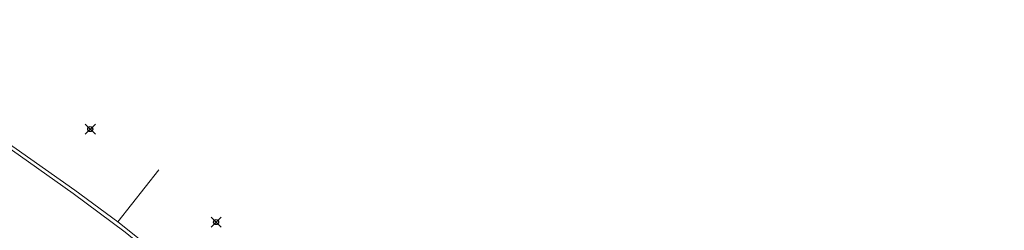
# Model space of a CAD drawing. Header units: metres. Extents: x 113132 to 113925, y 483082 to 483769.
# Tile 32 of 54: x 113524 to 113563, y 483562 to 483570. Entities that reach past the tile are written whole.
import ezdxf

# ---------------------------------------------------------------- set-up
doc = ezdxf.new("R2010")
doc.units = ezdxf.units.M
doc.header["$PDMODE"] = 35
doc.header["$PDSIZE"] = 0.2
doc.layers.add('$detailpunten', color=4, linetype='CONTINUOUS')
doc.layers.add('Defpoints2', color=11, linetype='CONTINUOUS', lineweight=18, plot=False)
for name, color, linetype, lineweight in [('KASF_kant_asfalt', 7, 'CONTINUOUS', 18), ('KKLI_kant_klinkers', 7, 'CONTINUOUS', 18), ('KOVM_kant_overig_materiaal', 6, 'CONTINUOUS', 18)]:
    doc.layers.add(name, color=color, linetype=linetype, lineweight=lineweight)

# ---------------------------------------------------------------- blocks, each defined once
blk = doc.blocks.new('mvpnt-flat-258')
at = {"layer": '$detailpunten', "linetype": 'Continuous'}
blk.add_point((0, 0), dxfattribs=at)
blk = doc.blocks.new('mvpnt-flat-259')
at = {"layer": '$detailpunten', "linetype": 'Continuous'}
blk.add_point((0, 0), dxfattribs=at)

msp = doc.modelspace()

# ---------------------------------------------------------------- linework, layer by layer
at = {"layer": 'KASF_kant_asfalt'}
msp.add_polyline3d([(113516.412, 483570.142, 0), (113521.277, 483566.868, 0), (113526.186, 483563.416, 0), (113528.245, 483561.886, 0), (113529.037, 483561.233, 0), (113530.67, 483559.918, 0), (113532.867, 483557.979, 0), (113539.173, 483552.348, 0), (113544.394, 483547.716, 0), (113554.063, 483539.07, 0), (113557.233, 483536.256, 0), (113559.248, 483534.468, 0), (113562.491, 483531.62, 0)], dxfattribs=at)
at = {"layer": 'KKLI_kant_klinkers', "linetype": 'Continuous'}
msp.add_polyline3d([(113527.949, 483562.287, 0), (113529.574, 483564.351, 0)], dxfattribs=at)
at = {"layer": 'KOVM_kant_overig_materiaal'}
msp.add_polyline3d([(113516.496, 483570.272, 0), (113517.224, 483569.781, 0), (113520.511, 483567.552, 0), (113521.604, 483566.809, 0), (113526.256, 483563.543, 0), (113527.949, 483562.287, 0), (113529.129, 483561.353, 0), (113530.752, 483560.02, 0), (113532.177, 483558.762, 0), (113533.207, 483557.865, 0), (113539.256, 483552.47, 0), (113540.023, 483551.785, 0), (113543.668, 483548.52, 0), (113544.467, 483547.842, 0), (113553.422, 483539.871, 0), (113556.841, 483536.809, 0), (113559.329, 483534.544, 0), (113562.556, 483531.742, 0), (113563.011, 483531.346, 0)], dxfattribs=at)

# ---------------------------------------------------------------- block references
at = {"layer": 'Defpoints2'}
for name, p in [('mvpnt-flat-258', (113526.863, 483565.952)), ('mvpnt-flat-259', (113531.839, 483562.281))]:
    msp.add_blockref(name, p, dxfattribs=at)

doc.saveas('drawing.dxf')
